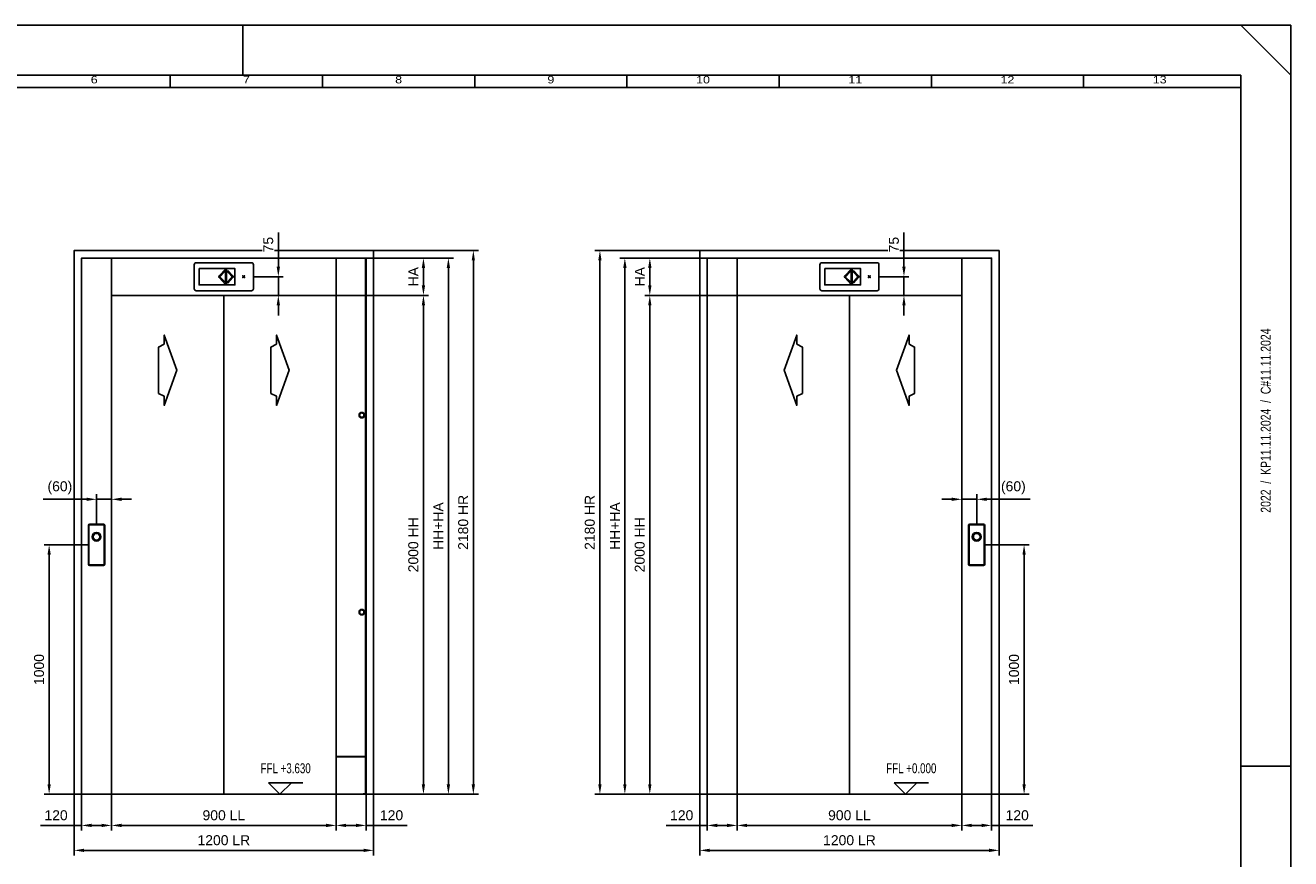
# Model space of a CAD drawing. Header units: millimetres. Extents: x 0 to 8400, y 0 to 5940.
# Tile 3 of 3: x 3329 to 8400, y 2599 to 5940. Entities that reach past the tile are written whole.
import ezdxf
from ezdxf.enums import TextEntityAlignment as Align

# ---------------------------------------------------------------- set-up
doc = ezdxf.new("R2010")
doc.units = ezdxf.units.MM
doc.header["$LTSCALE"] = 8
doc.header["$PDSIZE"] = -3
for name, color, linetype in [('CONT_25', 1, 'Continuous'), ('CONT_35', 2, 'Continuous'), ('CONT_50', 5, 'Continuous'), ('CONT_70', 4, 'Continuous'), ('DIM_35', 7, 'Continuous'), ('Electrification', 181, 'Continuous'), ('SHEET', 1, 'Continuous'), ('Signalisation', 62, 'Continuous'), ('TEXT_35', 2, 'Continuous')]:
    doc.layers.add(name, color=color, linetype=linetype)
doc.styles.add('Arial', font='arial.ttf')
doc.styles.get("Standard").update_dxf_attribs({"font": 'arial.ttf'})
doc.styles.add('Text0.7_Arial', font='arial.ttf', dxfattribs={"width": 0.7})
doc.dimstyles.new('KONE_mm', dxfattribs={"dimscale": 20, "dimtxt": 2, "dimasz": 2, "dimexe": 1, "dimexo": 0, "dimgap": 1, "dimtad": 1, "dimdec": 0, "dimrnd": 0.01, "dimzin": 0, "dimdsep": 46, "dimtxsty": 'Arial', "dimsah": 1, "dimcen": 0, "dimclrd": 256, "dimclre": 256, "dimclrt": 256, "dimadec": 1, "dimazin": 2, "dimtfac": 1, "dimtdec": 0, "dimtmove": 0, "dimatfit": 3, "dimfxl": 1, "dimtolj": 1, "dimtzin": 0, "dimarcsym": 0})

# ---------------------------------------------------------------- blocks, each defined once
blk = doc.blocks.new('Border')
at = {"layer": 'CONT_50', "linetype": 'Continuous'}
for p, q in [((210, 297), (210, 287)), ((420, 148.5), (410, 148.5))]:
    blk.add_line(p, q, dxfattribs=at)
blk.add_lwpolyline([(410, 10), (410, 287), (10, 287), (10, 10)], close=True, dxfattribs=at)
at = {"layer": 'SHEET', "linetype": 'Continuous'}
for p, q in [((420, 287), (410, 297)), ((195.5, 287), (195.5, 284.5)), ((226, 287), (226, 284.5)), ((256.5, 287), (256.5, 284.5)), ((287, 287), (287, 284.5)), ((317.5, 287), (317.5, 284.5)), ((348, 287), (348, 284.5)), ((378.5, 287), (378.5, 284.5)), ((410, 284.5), (12.5, 284.5))]:
    blk.add_line(p, q, dxfattribs=at)
blk.add_lwpolyline([(420, 0), (420, 297), (0, 297), (0, 0)], close=True, dxfattribs=at)
at = {"layer": 'SHEET', "width": 1.190476}
for s, p in [('6', (180.25, 286.1)), ('7', (210.75, 286.1)), ('8', (241.25, 286.1)), ('9', (271.75, 286.1)), ('10', (302.25, 286.1)), ('11', (332.75, 286.1)), ('12', (363.25, 286.1)), ('13', (393.75, 286.1))]:
    blk.add_text(s, height=1.5, dxfattribs=at).set_placement(p, align=Align.MIDDLE)
blk = doc.blocks.new('Door_Arrow_SUF')
at = {"layer": 'CONT_35', "ltscale": 3}
blk.add_lwpolyline([(1.38, 10.42), (1.38, 14.08), (-3.64, 0), (1.38, -14.08), (1.38, -10.42), (3.64, -9.3), (3.64, 9.3)], close=True, dxfattribs=at)
blk = doc.blocks.new('*D1039')
at = {"layer": 'Defpoints', "color": 0, "transparency": 16777216}
for p in [(3674.4, 2857), (4574.4, 2857), (4574.4, 2732)]:
    blk.add_point(p, dxfattribs=at)
at = {"layer": 'DIM_35', "lineweight": -2, "transparency": 16777216}
for p, q in [((3674.4, 2857), (3674.4, 2712)), ((4574.4, 2857), (4574.4, 2712)), ((3714.4, 2732), (4534.4, 2732))]:
    blk.add_line(p, q, dxfattribs=at)
at = {"layer": 'DIM_35', "transparency": 16777216}
for points in [[(3714.4, 2738.7), (3714.4, 2725.4), (3674.4, 2732)], [(4534.4, 2738.7), (4534.4, 2725.4), (4574.4, 2732)]]:
    blk.add_solid(points, dxfattribs=at)
at = {"layer": 'DIM_35', "transparency": 16777216, "insert": (4124.4, 2772.5), "char_height": 40, "attachment_point": 5, "style": 'Arial'}
blk.add_mtext('\\A1;900 LL', dxfattribs=at)
blk = doc.blocks.new('*D1040')
at = {"layer": 'Defpoints', "color": 0, "transparency": 16777216}
for p in [(3524.4, 2857), (4724.4, 2857), (4724.4, 2632)]:
    blk.add_point(p, dxfattribs=at)
at = {"layer": 'DIM_35', "lineweight": -2, "transparency": 16777216}
for p, q in [((3524.4, 2857), (3524.4, 2612)), ((4724.4, 2857), (4724.4, 2612)), ((3564.4, 2632), (4684.4, 2632))]:
    blk.add_line(p, q, dxfattribs=at)
at = {"layer": 'DIM_35', "transparency": 16777216}
for points in [[(3564.4, 2638.7), (3564.4, 2625.4), (3524.4, 2632)], [(4684.4, 2638.7), (4684.4, 2625.4), (4724.4, 2632)]]:
    blk.add_solid(points, dxfattribs=at)
at = {"layer": 'DIM_35', "transparency": 16777216, "insert": (4124.4, 2672.5), "char_height": 40, "attachment_point": 5, "style": 'Arial'}
blk.add_mtext('\\A1;1200 LR', dxfattribs=at)
blk = doc.blocks.new('*D1041')
at = {"layer": 'Defpoints', "color": 0, "transparency": 16777216}
for p in [(4574.4, 4857), (4924.4, 4857), (4724.4, 2857)]:
    blk.add_point(p, dxfattribs=at)
at = {"layer": 'DIM_35', "lineweight": -2, "transparency": 16777216}
for p, q in [((4574.4, 4857), (4944.4, 4857)), ((4924.4, 2897), (4924.4, 4817)), ((4724.4, 2857), (4944.4, 2857))]:
    blk.add_line(p, q, dxfattribs=at)
at = {"layer": 'DIM_35', "transparency": 16777216}
for points in [[(4917.7, 4817), (4931, 4817), (4924.4, 4857)], [(4917.7, 2897), (4931, 2897), (4924.4, 2857)]]:
    blk.add_solid(points, dxfattribs=at)
at = {"layer": 'DIM_35', "transparency": 16777216, "insert": (4883.9, 3857), "char_height": 40, "attachment_point": 5, "rotation": 90, "style": 'Arial'}
blk.add_mtext('\\A1;2000 HH', dxfattribs=at)
blk = doc.blocks.new('*D1042')
at = {"layer": 'Defpoints', "color": 0, "transparency": 16777216}
for p in [(4694.4, 5007), (4924.4, 5007), (4574.4, 4857)]:
    blk.add_point(p, dxfattribs=at)
at = {"layer": 'DIM_35', "lineweight": -2, "transparency": 16777216}
for p, q in [((4694.4, 5007), (4944.4, 5007)), ((4924.4, 4897), (4924.4, 4967)), ((4574.4, 4857), (4944.4, 4857))]:
    blk.add_line(p, q, dxfattribs=at)
at = {"layer": 'DIM_35', "transparency": 16777216}
for points in [[(4917.7, 4967), (4931, 4967), (4924.4, 5007)], [(4917.7, 4897), (4931, 4897), (4924.4, 4857)]]:
    blk.add_solid(points, dxfattribs=at)
at = {"layer": 'DIM_35', "transparency": 16777216, "insert": (4884.4, 4932), "char_height": 40, "attachment_point": 5, "rotation": 90, "style": 'Arial'}
blk.add_mtext('\\A1;HA', dxfattribs=at)
blk = doc.blocks.new('*D1043')
at = {"layer": 'Defpoints', "color": 0, "transparency": 16777216}
for p in [(4694.4, 5007), (5024.4, 5007), (4724.4, 2857)]:
    blk.add_point(p, dxfattribs=at)
at = {"layer": 'DIM_35', "lineweight": -2, "transparency": 16777216}
for p, q in [((4694.4, 5007), (5044.4, 5007)), ((5024.4, 2897), (5024.4, 4967)), ((4724.4, 2857), (5044.4, 2857))]:
    blk.add_line(p, q, dxfattribs=at)
at = {"layer": 'DIM_35', "transparency": 16777216}
for points in [[(5017.7, 4967), (5031, 4967), (5024.4, 5007)], [(5017.7, 2897), (5031, 2897), (5024.4, 2857)]]:
    blk.add_solid(points, dxfattribs=at)
at = {"layer": 'DIM_35', "transparency": 16777216, "insert": (4984.4, 3932), "char_height": 40, "attachment_point": 5, "rotation": 90, "style": 'Arial'}
blk.add_mtext('\\A1;HH+HA', dxfattribs=at)
blk = doc.blocks.new('*D1033')
at = {"layer": 'Defpoints', "color": 0, "transparency": 16777216}
for p in [(4724.4, 5037), (5124.4, 5037), (4724.4, 2857)]:
    blk.add_point(p, dxfattribs=at)
at = {"layer": 'DIM_35', "lineweight": -2, "transparency": 16777216}
for p, q in [((4724.4, 5037), (5144.4, 5037)), ((5124.4, 2897), (5124.4, 4997)), ((4724.4, 2857), (5144.4, 2857))]:
    blk.add_line(p, q, dxfattribs=at)
at = {"layer": 'DIM_35', "transparency": 16777216}
for points in [[(5117.7, 4997), (5131, 4997), (5124.4, 5037)], [(5117.7, 2897), (5131, 2897), (5124.4, 2857)]]:
    blk.add_solid(points, dxfattribs=at)
at = {"layer": 'DIM_35', "transparency": 16777216, "insert": (5083.9, 3947), "char_height": 40, "attachment_point": 5, "rotation": 90, "style": 'Arial'}
blk.add_mtext('\\A1;2180 HR', dxfattribs=at)
blk = doc.blocks.new('*D1034')
at = {"layer": 'Defpoints', "color": 0, "transparency": 16777216}
for p in [(3554.4, 2857), (3674.4, 2857), (3554.4, 2732)]:
    blk.add_point(p, dxfattribs=at)
at = {"layer": 'DIM_35', "lineweight": -2, "transparency": 16777216}
for p, q in [((3554.4, 2857), (3554.4, 2712)), ((3674.4, 2857), (3674.4, 2712)), ((3554.4, 2732), (3389.9, 2732)), ((3634.4, 2732), (3594.4, 2732))]:
    blk.add_line(p, q, dxfattribs=at)
at = {"layer": 'DIM_35', "transparency": 16777216}
for points in [[(3594.4, 2738.7), (3594.4, 2725.4), (3554.4, 2732)], [(3634.4, 2738.7), (3634.4, 2725.4), (3674.4, 2732)]]:
    blk.add_solid(points, dxfattribs=at)
at = {"layer": 'DIM_35', "transparency": 16777216, "insert": (3452.1, 2772.5), "char_height": 40, "attachment_point": 5, "style": 'Arial'}
blk.add_mtext('\\A1;120', dxfattribs=at)
blk = doc.blocks.new('*D1035')
at = {"layer": 'Defpoints', "color": 0, "transparency": 16777216}
for p in [(4574.4, 2857), (4694.4, 2857), (4694.4, 2732)]:
    blk.add_point(p, dxfattribs=at)
at = {"layer": 'DIM_35', "lineweight": -2, "transparency": 16777216}
for p, q in [((4574.4, 2857), (4574.4, 2712)), ((4694.4, 2857), (4694.4, 2712)), ((4614.4, 2732), (4654.4, 2732)), ((4694.4, 2732), (4858.8, 2732))]:
    blk.add_line(p, q, dxfattribs=at)
at = {"layer": 'DIM_35', "transparency": 16777216}
for points in [[(4614.4, 2738.7), (4614.4, 2725.4), (4574.4, 2732)], [(4654.4, 2738.7), (4654.4, 2725.4), (4694.4, 2732)]]:
    blk.add_solid(points, dxfattribs=at)
at = {"layer": 'DIM_35', "transparency": 16777216, "insert": (4796.6, 2772.5), "char_height": 40, "attachment_point": 5, "style": 'Arial'}
blk.add_mtext('\\A1;120', dxfattribs=at)
blk = doc.blocks.new('KONE-SIG-LANTERN_KSI286-FRONT')
at = {"layer": 'Signalisation', "ltscale": 0.25}
for p, q in [((110.5, 56), (-110.5, 56)), ((-118.5, 48), (-118.5, -48)), ((118.5, -48), (118.5, 48)), ((-110.5, -56), (110.5, -56))]:
    blk.add_line(p, q, dxfattribs=at)
blk.add_lwpolyline([(-98.8, 32.8), (44.8, 32.8), (44.8, -32.8), (-98.8, -32.8)], close=True, dxfattribs=at)
for centre in [(76.5, 3), (79.5, 0), (82.5, 3), (76.5, -3), (82.5, -3)]:
    blk.add_circle(centre, 1, dxfattribs=at)
for centre, radius, start, end in [((-110.5, 48), 8, 90, 180), ((110.5, 48), 8, 0, 90), ((77, 4.5), 0.8, 220.9652, 283.44), ((77, 1.5), 0.8, 76.56, 139.0348), ((80, 1.5), 0.8, 220.9652, 283.44), ((83, 4.5), 0.8, 220.9652, 283.44), ((83, 1.5), 0.8, 76.56, 139.0348), ((-110.5, -48), 8, 180, 270), ((77, -1.5), 0.8, 220.9652, 283.44), ((77, -4.5), 0.8, 76.56, 139.0348), ((80, -1.5), 0.8, 76.56, 139.0348), ((83, -1.5), 0.8, 220.9652, 283.44), ((83, -4.5), 0.8, 76.56, 139.0348), ((110.5, -48), 8, 270, 0)]:
    blk.add_arc(centre, radius, start, end, dxfattribs=at)
blk = doc.blocks.new('*U960')
at = {"layer": 'Signalisation', "ltscale": 0.25}
for p, q in [((-2.5, -23.8), (-28.2, 2.8)), ((-2.3, 30.5), (-27.7, 3.3)), ((-27.6, -3.5), (-2.5, 24.1)), ((-2.5, 29.4), (-2.5, -29.4)), ((2.5, 29.4), (2.5, -29.4)), ((7.3, 25.1), (27.7, 3.3)), ((7.3, 25.1), (7.3, 18.7)), ((27.6, -3.5), (7.3, 18.7)), ((7.3, -19.2), (27.7, 3.3)), ((-1.9, -31.1), (-27.6, -3.5)), ((7.3, -25.3), (27.6, -3.5)), ((7.3, -19.2), (7.3, -25.3))]:
    blk.add_line(p, q, dxfattribs=at)
for centre, radius, start, end in [((-24, 0), 5, 138.1979, 224.6041), ((0, 29.5), 2.5, 358.5081, 181.8479), ((24, 0), 5, 315.3959, 41.8021), ((0, -29.5), 2.5, 178.1521, 1.4919)]:
    blk.add_arc(centre, radius, start, end, dxfattribs=at)
blk = doc.blocks.new('*D1036')
at = {"layer": 'Defpoints', "color": 0, "transparency": 16777216}
for p in [(4242.9, 4932), (4342.9, 4932), (4242.9, 4857)]:
    blk.add_point(p, dxfattribs=at)
at = {"layer": 'DIM_35', "lineweight": -2, "transparency": 16777216}
for p, q in [((4342.9, 4972), (4342.9, 5109.3)), ((4242.9, 4932), (4362.9, 4932)), ((4342.9, 4857), (4342.9, 4932)), ((4242.9, 4857), (4362.9, 4857)), ((4342.9, 4817), (4342.9, 4777))]:
    blk.add_line(p, q, dxfattribs=at)
at = {"layer": 'DIM_35', "transparency": 16777216}
for points in [[(4336.2, 4972), (4349.5, 4972), (4342.9, 4932)], [(4336.2, 4817), (4349.5, 4817), (4342.9, 4857)]]:
    blk.add_solid(points, dxfattribs=at)
at = {"layer": 'DIM_35', "transparency": 16777216, "insert": (4302.5, 5060.7), "char_height": 40, "attachment_point": 5, "rotation": 90, "style": 'Arial', "bg_fill": 3, "box_fill_scale": 1.1, "bg_fill_color": 256, "bg_fill_true_color": 13158600, "bg_fill_transparency": 0}
blk.add_mtext('\\A1;75', dxfattribs=at)
blk = doc.blocks.new('KONE-SIG-LCS_KSL180_186-FRONT')
at = {"layer": 'Signalisation'}
for p, q in [((-32.5, 77.5), (-32.5, -77.5)), ((-30.4, 77.5), (-30.4, -77.5)), ((27.5, 82.5), (-27.5, 82.5)), ((27.5, 80.4), (-27.5, 80.4)), ((30.4, -77.5), (30.4, 77.5)), ((32.5, -77.5), (32.5, 77.5)), ((-30.4, -58.2), (-30.5, -58.1)), ((-30.5, -58.1), (-30.4, -58.1)), ((-30.5, -64), (-30.4, -63.6)), ((-30.5, -64), (-30.4, -63.8)), ((-27.5, -80.4), (27.5, -80.4)), ((-27.5, -82.5), (27.5, -82.5))]:
    blk.add_line(p, q, dxfattribs=at)
for centre, radius, start, end in [((-27.5, 77.5), 5.01, 90, 180), ((-27.5, 77.5), 2.95, 90, 180), ((27.5, 77.5), 5.01, 0, 90), ((27.5, 77.5), 2.95, 0, 90), ((-27.5, -77.5), 5.01, 180, 270), ((-27.5, -77.5), 2.95, 180, 270), ((27.5, -77.5), 5.01, 270, 0), ((27.5, -77.5), 2.95, 270, 0)]:
    blk.add_arc(centre, radius, start, end, dxfattribs=at)
blk = doc.blocks.new('*U964')
at = {"layer": 'Signalisation', "ltscale": 0.25}
for radius in [17.5, 14, 13.3]:
    blk.add_circle((0, 0), radius, dxfattribs=at)
blk = doc.blocks.new('*D1037')
at = {"layer": 'Defpoints', "color": 0, "transparency": 16777216}
for p in [(3614.4, 4039.5), (3614.4, 3939.5), (3674.4, 3939.5)]:
    blk.add_point(p, dxfattribs=at)
at = {"layer": 'DIM_35', "lineweight": -2, "transparency": 16777216}
for p, q in [((3614.4, 3939.5), (3614.4, 4059.5)), ((3674.4, 3939.5), (3674.4, 4059.5)), ((3574.4, 4039.5), (3400.4, 4039.5)), ((3674.4, 4039.5), (3614.4, 4039.5)), ((3714.4, 4039.5), (3754.4, 4039.5))]:
    blk.add_line(p, q, dxfattribs=at)
at = {"layer": 'DIM_35', "transparency": 16777216}
for points in [[(3574.4, 4046.2), (3574.4, 4032.9), (3614.4, 4039.5)], [(3714.4, 4046.2), (3714.4, 4032.9), (3674.4, 4039.5)]]:
    blk.add_solid(points, dxfattribs=at)
at = {"layer": 'DIM_35', "transparency": 16777216, "insert": (3467.4, 4085.8), "char_height": 40, "attachment_point": 5, "style": 'Arial', "bg_fill": 3, "box_fill_scale": 1.1, "bg_fill_color": 256, "bg_fill_true_color": 13158600, "bg_fill_transparency": 0}
blk.add_mtext('\\A1;(60)', dxfattribs=at)
blk = doc.blocks.new('*D1038')
at = {"layer": 'Defpoints', "color": 0, "transparency": 16777216}
for p in [(3424.4, 3857), (3581.9, 3857), (3524.4, 2857)]:
    blk.add_point(p, dxfattribs=at)
at = {"layer": 'DIM_35', "lineweight": -2, "transparency": 16777216}
for p, q in [((3581.9, 3857), (3404.4, 3857)), ((3424.4, 2897), (3424.4, 3817)), ((3524.4, 2857), (3404.4, 2857))]:
    blk.add_line(p, q, dxfattribs=at)
at = {"layer": 'DIM_35', "transparency": 16777216}
for points in [[(3417.7, 3817), (3431, 3817), (3424.4, 3857)], [(3417.7, 2897), (3431, 2897), (3424.4, 2857)]]:
    blk.add_solid(points, dxfattribs=at)
at = {"layer": 'DIM_35', "transparency": 16777216, "insert": (3383.9, 3357), "char_height": 40, "attachment_point": 5, "rotation": 90, "style": 'Arial', "bg_fill": 3, "box_fill_scale": 1.1, "bg_fill_color": 256, "bg_fill_true_color": 13158600, "bg_fill_transparency": 0}
blk.add_mtext('\\A1;1000', dxfattribs=at)
blk = doc.blocks.new('*U983')
at = {"layer": 'CONT_25', "ltscale": 5}
for p, q in [((105, 2000), (107, 2000)), ((118, 151), (118, 151))]:
    blk.add_line(p, q, dxfattribs=at)
at = {"layer": 'Electrification'}
for p, q in [((120, 2150), (0, 2150)), ((0, 2150), (0, 2147.5)), ((0, 2147.5), (0, 1999)), ((109, 2150), (109, 2149)), ((118, 2149), (109, 2149)), ((118, 2000), (118, 2149)), ((120, 0), (120, 2150)), ((118, 2000), (0, 2000)), ((0, 1999), (0, 151)), ((0, 1999), (118, 1999)), ((118, 151), (118, 1999)), ((118, 151), (0, 151)), ((118, 150), (0, 150)), ((0, 0), (0, 150)), ((118, 150), (118, 1)), ((120, 0), (0, 0)), ((109, 0), (109, 1)), ((118, 1), (109, 1))]:
    blk.add_line(p, q, dxfattribs=at)
for centre, radius in [((103, 1520), 11.2), ((103, 1520), 8.75), ((103, 730), 11.2), ((103, 730), 8.75)]:
    blk.add_circle(centre, radius, dxfattribs=at)
blk = doc.blocks.new('*D1046')
at = {"layer": 'Defpoints', "color": 0, "transparency": 16777216}
for p in [(6181.6, 2857), (7081.6, 2857), (7081.6, 2732)]:
    blk.add_point(p, dxfattribs=at)
at = {"layer": 'DIM_35', "lineweight": -2, "transparency": 16777216}
for p, q in [((6181.6, 2857), (6181.6, 2712)), ((7081.6, 2857), (7081.6, 2712)), ((6221.6, 2732), (7041.6, 2732))]:
    blk.add_line(p, q, dxfattribs=at)
at = {"layer": 'DIM_35', "transparency": 16777216}
for points in [[(6221.6, 2738.7), (6221.6, 2725.4), (6181.6, 2732)], [(7041.6, 2738.7), (7041.6, 2725.4), (7081.6, 2732)]]:
    blk.add_solid(points, dxfattribs=at)
at = {"layer": 'DIM_35', "transparency": 16777216, "insert": (6631.6, 2772.5), "char_height": 40, "attachment_point": 5, "style": 'Arial'}
blk.add_mtext('\\A1;900 LL', dxfattribs=at)
blk = doc.blocks.new('*D1047')
at = {"layer": 'Defpoints', "color": 0, "transparency": 16777216}
for p in [(6031.6, 2857), (7231.6, 2857), (7231.6, 2632)]:
    blk.add_point(p, dxfattribs=at)
at = {"layer": 'DIM_35', "lineweight": -2, "transparency": 16777216}
for p, q in [((6031.6, 2857), (6031.6, 2612)), ((7231.6, 2857), (7231.6, 2612)), ((6071.6, 2632), (7191.6, 2632))]:
    blk.add_line(p, q, dxfattribs=at)
at = {"layer": 'DIM_35', "transparency": 16777216}
for points in [[(6071.6, 2638.7), (6071.6, 2625.4), (6031.6, 2632)], [(7191.6, 2638.7), (7191.6, 2625.4), (7231.6, 2632)]]:
    blk.add_solid(points, dxfattribs=at)
at = {"layer": 'DIM_35', "transparency": 16777216, "insert": (6631.6, 2672.5), "char_height": 40, "attachment_point": 5, "style": 'Arial'}
blk.add_mtext('\\A1;1200 LR', dxfattribs=at)
blk = doc.blocks.new('*D1048')
at = {"layer": 'Defpoints', "color": 0, "transparency": 16777216}
for p in [(5831.6, 4857), (6181.6, 4857), (6031.6, 2857)]:
    blk.add_point(p, dxfattribs=at)
at = {"layer": 'DIM_35', "lineweight": -2, "transparency": 16777216}
for p, q in [((6181.6, 4857), (5811.6, 4857)), ((5831.6, 2897), (5831.6, 4817)), ((6031.6, 2857), (5811.6, 2857))]:
    blk.add_line(p, q, dxfattribs=at)
at = {"layer": 'DIM_35', "transparency": 16777216}
for points in [[(5825, 4817), (5838.3, 4817), (5831.6, 4857)], [(5825, 2897), (5838.3, 2897), (5831.6, 2857)]]:
    blk.add_solid(points, dxfattribs=at)
at = {"layer": 'DIM_35', "transparency": 16777216, "insert": (5791.2, 3857), "char_height": 40, "attachment_point": 5, "rotation": 90, "style": 'Arial'}
blk.add_mtext('\\A1;2000 HH', dxfattribs=at)
blk = doc.blocks.new('*D1049')
at = {"layer": 'Defpoints', "color": 0, "transparency": 16777216}
for p in [(5831.6, 5007), (6061.6, 5007), (6181.6, 4857)]:
    blk.add_point(p, dxfattribs=at)
at = {"layer": 'DIM_35', "lineweight": -2, "transparency": 16777216}
for p, q in [((6061.6, 5007), (5811.6, 5007)), ((5831.6, 4897), (5831.6, 4967)), ((6181.6, 4857), (5811.6, 4857))]:
    blk.add_line(p, q, dxfattribs=at)
at = {"layer": 'DIM_35', "transparency": 16777216}
for points in [[(5825, 4967), (5838.3, 4967), (5831.6, 5007)], [(5825, 4897), (5838.3, 4897), (5831.6, 4857)]]:
    blk.add_solid(points, dxfattribs=at)
at = {"layer": 'DIM_35', "transparency": 16777216, "insert": (5791.6, 4932), "char_height": 40, "attachment_point": 5, "rotation": 90, "style": 'Arial'}
blk.add_mtext('\\A1;HA', dxfattribs=at)
blk = doc.blocks.new('*D1050')
at = {"layer": 'Defpoints', "color": 0, "transparency": 16777216}
for p in [(5731.6, 5007), (6061.6, 5007), (6031.6, 2857)]:
    blk.add_point(p, dxfattribs=at)
at = {"layer": 'DIM_35', "lineweight": -2, "transparency": 16777216}
for p, q in [((6061.6, 5007), (5711.6, 5007)), ((5731.6, 2897), (5731.6, 4967)), ((6031.6, 2857), (5711.6, 2857))]:
    blk.add_line(p, q, dxfattribs=at)
at = {"layer": 'DIM_35', "transparency": 16777216}
for points in [[(5725, 4967), (5738.3, 4967), (5731.6, 5007)], [(5725, 2897), (5738.3, 2897), (5731.6, 2857)]]:
    blk.add_solid(points, dxfattribs=at)
at = {"layer": 'DIM_35', "transparency": 16777216, "insert": (5691.6, 3932), "char_height": 40, "attachment_point": 5, "rotation": 90, "style": 'Arial'}
blk.add_mtext('\\A1;HH+HA', dxfattribs=at)
blk = doc.blocks.new('*D1051')
at = {"layer": 'Defpoints', "color": 0, "transparency": 16777216}
for p in [(5631.6, 5037), (6031.6, 5037), (6031.6, 2857)]:
    blk.add_point(p, dxfattribs=at)
at = {"layer": 'DIM_35', "lineweight": -2, "transparency": 16777216}
for p, q in [((6031.6, 5037), (5611.6, 5037)), ((5631.6, 2897), (5631.6, 4997)), ((6031.6, 2857), (5611.6, 2857))]:
    blk.add_line(p, q, dxfattribs=at)
at = {"layer": 'DIM_35', "transparency": 16777216}
for points in [[(5625, 4997), (5638.3, 4997), (5631.6, 5037)], [(5625, 2897), (5638.3, 2897), (5631.6, 2857)]]:
    blk.add_solid(points, dxfattribs=at)
at = {"layer": 'DIM_35', "transparency": 16777216, "insert": (5591.2, 3947), "char_height": 40, "attachment_point": 5, "rotation": 90, "style": 'Arial'}
blk.add_mtext('\\A1;2180 HR', dxfattribs=at)
blk = doc.blocks.new('*D1052')
at = {"layer": 'Defpoints', "color": 0, "transparency": 16777216}
for p in [(6061.6, 2857), (6181.6, 2857), (6061.6, 2732)]:
    blk.add_point(p, dxfattribs=at)
at = {"layer": 'DIM_35', "lineweight": -2, "transparency": 16777216}
for p, q in [((6061.6, 2857), (6061.6, 2712)), ((6181.6, 2857), (6181.6, 2712)), ((6061.6, 2732), (5897.1, 2732)), ((6141.6, 2732), (6101.6, 2732))]:
    blk.add_line(p, q, dxfattribs=at)
at = {"layer": 'DIM_35', "transparency": 16777216}
for points in [[(6101.6, 2738.7), (6101.6, 2725.4), (6061.6, 2732)], [(6141.6, 2738.7), (6141.6, 2725.4), (6181.6, 2732)]]:
    blk.add_solid(points, dxfattribs=at)
at = {"layer": 'DIM_35', "transparency": 16777216, "insert": (5959.4, 2772.5), "char_height": 40, "attachment_point": 5, "style": 'Arial'}
blk.add_mtext('\\A1;120', dxfattribs=at)
blk = doc.blocks.new('*D1053')
at = {"layer": 'Defpoints', "color": 0, "transparency": 16777216}
for p in [(7081.6, 2857), (7201.6, 2857), (7201.6, 2732)]:
    blk.add_point(p, dxfattribs=at)
at = {"layer": 'DIM_35', "lineweight": -2, "transparency": 16777216}
for p, q in [((7081.6, 2857), (7081.6, 2712)), ((7201.6, 2857), (7201.6, 2712)), ((7121.6, 2732), (7161.6, 2732)), ((7201.6, 2732), (7366.1, 2732))]:
    blk.add_line(p, q, dxfattribs=at)
at = {"layer": 'DIM_35', "transparency": 16777216}
for points in [[(7121.6, 2738.7), (7121.6, 2725.4), (7081.6, 2732)], [(7161.6, 2738.7), (7161.6, 2725.4), (7201.6, 2732)]]:
    blk.add_solid(points, dxfattribs=at)
at = {"layer": 'DIM_35', "transparency": 16777216, "insert": (7303.9, 2772.5), "char_height": 40, "attachment_point": 5, "style": 'Arial'}
blk.add_mtext('\\A1;120', dxfattribs=at)
blk = doc.blocks.new('*D1054')
at = {"layer": 'Defpoints', "color": 0, "transparency": 16777216}
for p in [(6750.1, 4932), (6850.1, 4932), (6750.1, 4857)]:
    blk.add_point(p, dxfattribs=at)
at = {"layer": 'DIM_35', "lineweight": -2, "transparency": 16777216}
for p, q in [((6850.1, 4972), (6850.1, 5109.3)), ((6750.1, 4932), (6870.1, 4932)), ((6850.1, 4857), (6850.1, 4932)), ((6750.1, 4857), (6870.1, 4857)), ((6850.1, 4817), (6850.1, 4777))]:
    blk.add_line(p, q, dxfattribs=at)
at = {"layer": 'DIM_35', "transparency": 16777216}
for points in [[(6843.5, 4972), (6856.8, 4972), (6850.1, 4932)], [(6843.5, 4817), (6856.8, 4817), (6850.1, 4857)]]:
    blk.add_solid(points, dxfattribs=at)
at = {"layer": 'DIM_35', "transparency": 16777216, "insert": (6809.8, 5060.7), "char_height": 40, "attachment_point": 5, "rotation": 90, "style": 'Arial', "bg_fill": 3, "box_fill_scale": 1.1, "bg_fill_color": 256, "bg_fill_true_color": 13158600, "bg_fill_transparency": 0}
blk.add_mtext('\\A1;75', dxfattribs=at)
blk = doc.blocks.new('*D1044')
at = {"layer": 'Defpoints', "color": 0, "transparency": 16777216}
for p in [(7141.6, 4039.5), (7081.6, 3939.5), (7141.6, 3939.5)]:
    blk.add_point(p, dxfattribs=at)
at = {"layer": 'DIM_35', "lineweight": -2, "transparency": 16777216}
for p, q in [((7081.6, 3939.5), (7081.6, 4059.5)), ((7141.6, 3939.5), (7141.6, 4059.5)), ((7041.6, 4039.5), (7001.6, 4039.5)), ((7081.6, 4039.5), (7141.6, 4039.5)), ((7181.6, 4039.5), (7355.6, 4039.5))]:
    blk.add_line(p, q, dxfattribs=at)
at = {"layer": 'DIM_35', "transparency": 16777216}
for points in [[(7041.6, 4046.2), (7041.6, 4032.9), (7081.6, 4039.5)], [(7181.6, 4046.2), (7181.6, 4032.9), (7141.6, 4039.5)]]:
    blk.add_solid(points, dxfattribs=at)
at = {"layer": 'DIM_35', "transparency": 16777216, "insert": (7288.6, 4085.8), "char_height": 40, "attachment_point": 5, "style": 'Arial', "bg_fill": 3, "box_fill_scale": 1.1, "bg_fill_color": 256, "bg_fill_true_color": 13158600, "bg_fill_transparency": 0}
blk.add_mtext('\\A1;(60)', dxfattribs=at)
blk = doc.blocks.new('*D1045')
at = {"layer": 'Defpoints', "color": 0, "transparency": 16777216}
for p in [(7174.1, 3857), (7331.6, 3857), (7231.6, 2857)]:
    blk.add_point(p, dxfattribs=at)
at = {"layer": 'DIM_35', "lineweight": -2, "transparency": 16777216}
for p, q in [((7174.1, 3857), (7351.6, 3857)), ((7331.6, 2897), (7331.6, 3817)), ((7231.6, 2857), (7351.6, 2857))]:
    blk.add_line(p, q, dxfattribs=at)
at = {"layer": 'DIM_35', "transparency": 16777216}
for points in [[(7325, 3817), (7338.3, 3817), (7331.6, 3857)], [(7325, 2897), (7338.3, 2897), (7331.6, 2857)]]:
    blk.add_solid(points, dxfattribs=at)
at = {"layer": 'DIM_35', "transparency": 16777216, "insert": (7291.2, 3357), "char_height": 40, "attachment_point": 5, "rotation": 90, "style": 'Arial', "bg_fill": 3, "box_fill_scale": 1.1, "bg_fill_color": 256, "bg_fill_true_color": 13158600, "bg_fill_transparency": 0}
blk.add_mtext('\\A1;1000', dxfattribs=at)

msp = doc.modelspace()

# ---------------------------------------------------------------- linework, layer by layer
at = {"layer": 'CONT_25'}
for p, q in [((4124.4, 2857), (4124.4, 4857)), ((6631.6, 2857), (6631.6, 4857))]:
    msp.add_line(p, q, dxfattribs=at)
for points in [[(3674.4, 2857), (3554.4, 2857), (3554.4, 5007), (3674.4, 5007)], [(4574.4, 4857), (3674.4, 4857), (3674.4, 5007), (4574.4, 5007)], [(4574.4, 2857), (4694.4, 2857), (4694.4, 5007), (4574.4, 5007)], [(6181.6, 2857), (6061.6, 2857), (6061.6, 5007), (6181.6, 5007)], [(6181.6, 4857), (7081.6, 4857), (7081.6, 5007), (6181.6, 5007)], [(7081.6, 2857), (7201.6, 2857), (7201.6, 5007), (7081.6, 5007)]]:
    msp.add_lwpolyline(points, close=True, dxfattribs=at)
at = {"layer": 'CONT_70'}
for points in [[(3524.4, 2857), (3524.4, 5037), (4724.4, 5037), (4724.4, 2857)], [(6031.6, 2857), (6031.6, 5037), (7231.6, 5037), (7231.6, 2857)], [(3474.4, 2857), (4774.4, 2857)], [(5981.6, 2857), (7281.6, 2857)]]:
    msp.add_lwpolyline(points, dxfattribs=at)
at = {"layer": 'TEXT_35', "linetype": 'Continuous', "ltscale": 0.25}
for p, q in [((4303.6, 2902.8), (4440.8, 2902.8)), ((6810.9, 2902.8), (6948, 2902.8))]:
    msp.add_line(p, q, dxfattribs=at)
for points in [[(4303.6, 2902.8), (4349.4, 2857), (4395.1, 2902.8)], [(6810.9, 2902.8), (6856.6, 2857), (6902.3, 2902.8)]]:
    msp.add_lwpolyline(points, dxfattribs=at)

# ---------------------------------------------------------------- block references
for name, p in [('KONE-SIG-LANTERN_KSI286-FRONT', (4124.4, 4932)), ('*U983', (4574.4, 2857)), ('KONE-SIG-LANTERN_KSI286-FRONT', (6631.6, 4932)), ('*U960', (4133.3, 4932)), ('*U960', (6640.5, 4932)), ('KONE-SIG-LCS_KSL180_186-FRONT', (3614.4, 3857)), ('*U964', (3614.4, 3889.5)), ('KONE-SIG-LCS_KSL180_186-FRONT', (7141.6, 3857)), ('*U964', (7141.6, 3889.5))]:
    msp.add_blockref(name, p)
at = {"yscale": 10, "zscale": 10}
for p, xscale in [((3899.4, 4557), -10), ((4349.4, 4557), -10), ((6406.6, 4557), 10), ((6856.6, 4557), 10)]:
    msp.add_blockref('Door_Arrow_SUF', p, dxfattribs=dict(at, xscale=xscale))
at = {"layer": 'SHEET', "xscale": 20, "yscale": 20, "zscale": 20}
msp.add_blockref('Border', (0, 0), dxfattribs=at)

# ---------------------------------------------------------------- texts
at = {"layer": 'SHEET', "linetype": 'Continuous', "style": 'Text0.7_Arial', "width": 0.75}
msp.add_text('2022  /  KP11.11.2024  /  C#11.11.2024', height=40, rotation=90, dxfattribs=at).set_placement((8300, 4355), align=Align.MIDDLE_CENTER)
at = {"layer": 'TEXT_35', "linetype": 'Continuous', "ltscale": 0.25, "style": 'Text0.7_Arial', "width": 0.7}
for s, p in [('FFL +3.630', (4372.2, 2961.2)), ('FFL +0.000', (6879.5, 2961.2))]:
    msp.add_text(s, height=40, dxfattribs=at).set_placement(p, align=Align.MIDDLE)

# ---------------------------------------------------------------- dimensions: what is measured, and where the dimension line sits
at = {"layer": 'DIM_35'}
for base, p1, p2, text, picture, middle in [((5124.4, 5037), (4724.4, 2857), (4724.4, 5037), '<> HR', '*D1033', (5083.9, 3947)), ((5631.6, 5037), (6031.6, 2857), (6031.6, 5037), '<> HR', '*D1051', (5591.2, 3947)), ((4924.4, 5007), (4574.4, 4857), (4694.4, 5007), 'HA', '*D1042', (4884.4, 4932)), ((5024.4, 5007), (4724.4, 2857), (4694.4, 5007), 'HH+HA', '*D1043', (4984.4, 3932)), ((5731.6, 5007), (6031.6, 2857), (6061.6, 5007), 'HH+HA', '*D1050', (5691.6, 3932)), ((5831.6, 5007), (6181.6, 4857), (6061.6, 5007), 'HA', '*D1049', (5791.6, 4932)), ((4924.4, 4857), (4724.4, 2857), (4574.4, 4857), '<> HH', '*D1041', (4883.9, 3857)), ((5831.6, 4857), (6031.6, 2857), (6181.6, 4857), '<> HH', '*D1048', (5791.2, 3857))]:
    dim = msp.add_linear_dim(base=base, p1=p1, p2=p2, angle=90, text=text, dimstyle='KONE_mm', dxfattribs=at)
    dim.commit()
    dim.dimension.update_dxf_attribs({"geometry": picture, "text_midpoint": middle})
for base, p1, p2, picture, middle in [((3554.4, 2732), (3674.4, 2857), (3554.4, 2857), '*D1034', (3452.1, 2772.5)), ((4694.4, 2732), (4574.4, 2857), (4694.4, 2857), '*D1035', (4796.6, 2772.5)), ((6061.6, 2732), (6181.6, 2857), (6061.6, 2857), '*D1052', (5959.4, 2772.5)), ((7201.6, 2732), (7081.6, 2857), (7201.6, 2857), '*D1053', (7303.9, 2772.5))]:
    dim = msp.add_linear_dim(base=base, p1=p1, p2=p2, dimstyle='KONE_mm', dxfattribs=at)
    dim.commit()
    dim.dimension.update_dxf_attribs({"geometry": picture, "text_midpoint": middle})
for base, p1, p2, text, picture, middle in [((4724.4, 2632), (3524.4, 2857), (4724.4, 2857), '<> LR', '*D1040', (4124.4, 2672.5)), ((4574.4, 2732), (3674.4, 2857), (4574.4, 2857), '<> LL', '*D1039', (4124.4, 2772.5)), ((7231.6, 2632), (6031.6, 2857), (7231.6, 2857), '<> LR', '*D1047', (6631.6, 2672.5)), ((7081.6, 2732), (6181.6, 2857), (7081.6, 2857), '<> LL', '*D1046', (6631.6, 2772.5))]:
    dim = msp.add_linear_dim(base=base, p1=p1, p2=p2, text=text, dimstyle='KONE_mm', dxfattribs=at)
    dim.commit()
    dim.dimension.update_dxf_attribs({"geometry": picture, "text_midpoint": middle})

# ---------------------------------------------------------------- next in the draw order: dimensions: what is measured, and where the dimension line sits
for base, p1, p2, picture, middle in [((4342.9, 4932), (4242.9, 4857), (4242.9, 4932), '*D1036', (4302.5, 5060.7)), ((6850.1, 4932), (6750.1, 4857), (6750.1, 4932), '*D1054', (6809.8, 5060.7)), ((3424.4, 3857), (3524.4, 2857), (3581.9, 3857), '*D1038', (3383.9, 3357)), ((7331.6, 3857), (7231.6, 2857), (7174.1, 3857), '*D1045', (7291.2, 3357))]:
    dim = msp.add_linear_dim(base=base, p1=p1, p2=p2, angle=90, dimstyle='KONE_mm', override={"dimtfill": 1}, dxfattribs=at)
    dim.commit()
    dim.dimension.update_dxf_attribs({"geometry": picture, "text_midpoint": middle})
for base, p1, p2, picture, middle in [((3614.4, 4039.5), (3674.4, 3939.5), (3614.4, 3939.5), '*D1037', (3467.4, 4085.8)), ((7141.6, 4039.5), (7081.6, 3939.5), (7141.6, 3939.5), '*D1044', (7288.6, 4085.8))]:
    dim = msp.add_linear_dim(base=base, p1=p1, p2=p2, text='(<>)', dimstyle='KONE_mm', override={"dimtfill": 1}, dxfattribs=at)
    dim.commit()
    dim.dimension.update_dxf_attribs({"geometry": picture, "text_midpoint": middle})

doc.saveas('drawing.dxf')
